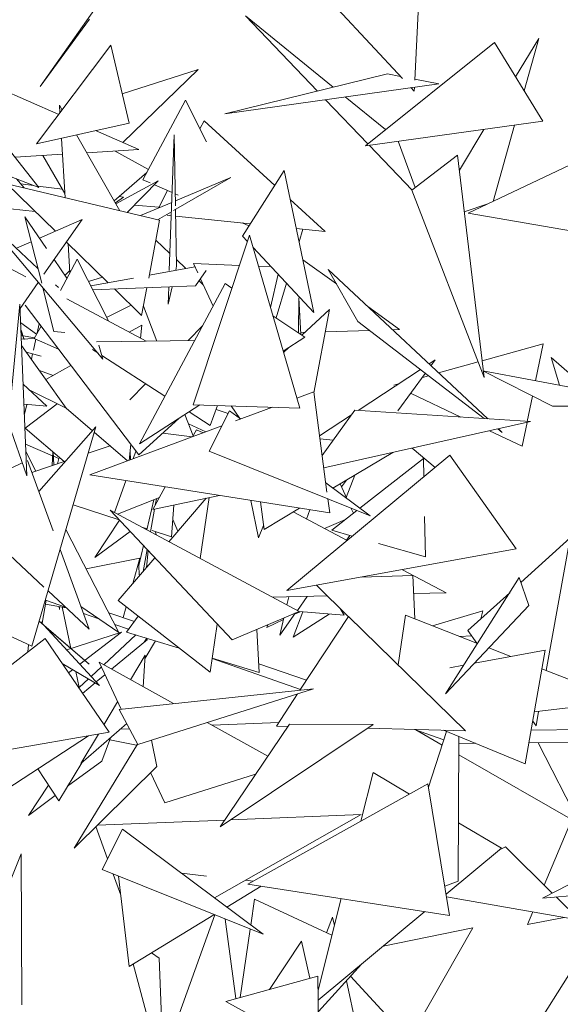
# Model space of a CAD drawing. Header units: metres. Extents: x -14.5 to 19.7, y -19.1 to 4.
# Tile 116 of 218: x 16.206 to 16.32, y 2.825 to 3.033. Entities that reach past the tile are written whole.
import ezdxf

# ---------------------------------------------------------------- set-up
doc = ezdxf.new("R2010")
doc.units = ezdxf.units.M
doc.layers.add('G-IMPT', color=7, linetype='Continuous', lineweight=5)
doc.layers.add('L-PLNT', color=7, linetype='Continuous', lineweight=5, true_color=0x005900)

# ---------------------------------------------------------------- blocks, each defined once
blk = doc.blocks.new('ÁRVORES ORNAMENTAIS - Pequeno e Médio Porte - Ipê-roxo-2976198-A')
at = {"layer": 'G-IMPT', "color": 253, "true_color": 0xaaaaaa}
for p, q in [((5.81434, 3.02022), (5.816, 3.05424)), ((5.73533, 3.0189), (5.75411, 3.04552)), ((5.81171, 3.02056), (5.79808, 3.03518)), ((5.73533, 3.0189), (5.74571, 3.03304)), ((5.79379, 3.01789), (5.77863, 3.03374)), ((5.79714, 3.01871), (5.77863, 3.03374)), ((5.83558, 3.0209), (5.84046, 3.02899)), ((5.83738, 3.01798), (5.84046, 3.02899)), ((5.73458, 3.00675), (5.75025, 3.02755)), ((5.75025, 3.02755), (5.7541, 3.01116)), ((5.83112, 3.02816), (5.80393, 3.00639)), ((5.84135, 3.01153), (5.83112, 3.02816)), ((5.71938, 3.02165), (5.73925, 3.01295)), ((5.75265, 3.01732), (5.76865, 3.02246)), ((5.75276, 3.00704), (5.76865, 3.02246)), ((5.80855, 3.02152), (5.77426, 3.01308)), ((5.80855, 3.02152), (5.81131, 3.02099)), ((5.81936, 3.01945), (5.77426, 3.01308)), ((5.81422, 3.01787), (5.81352, 3.01863)), ((5.81422, 3.01787), (5.81426, 3.01873)), ((5.81435, 3.02041), (5.81936, 3.01945)), ((5.71906, 3.01779), (5.73508, 2.99759)), ((5.80816, 3.00977), (5.79966, 3.01667)), ((5.73951, 3.0133), (5.73941, 3.0149)), ((5.73998, 3.01391), (5.73941, 3.0149)), ((5.76594, 3.016), (5.75701, 2.99921)), ((5.76594, 3.016), (5.77037, 3.00722)), ((5.80442, 3.00678), (5.79552, 3.01608)), ((5.73458, 3.00675), (5.7541, 3.01116)), ((5.76991, 3.01163), (5.76901, 3.00992)), ((5.76991, 3.01163), (5.78479, 2.99803)), ((5.84135, 3.01153), (5.80393, 3.00639)), ((5.83086, 2.99465), (5.83535, 3.0107)), ((5.75215, 2.99268), (5.74299, 3.00865)), ((5.74701, 3.00956), (5.75612, 3.00557)), ((5.76256, 2.98011), (5.76357, 3.0087)), ((5.76386, 2.99372), (5.76357, 3.0087)), ((5.82372, 3.00121), (5.8289, 3.00982)), ((5.74062, 2.99541), (5.73984, 3.00794)), ((5.81374, 2.99704), (5.80469, 3.00649)), ((5.81441, 2.9976), (5.81079, 3.00733)), ((5.7184, 3.00398), (5.73508, 2.99759)), ((5.73003, 3.00395), (5.74005, 3.00457)), ((5.74056, 2.9963), (5.73589, 3.00432)), ((5.74515, 3.00489), (5.75612, 3.00557)), ((5.75114, 3.00526), (5.75815, 3.00136)), ((5.82334, 3.00439), (5.81367, 2.99704)), ((5.82334, 3.00439), (5.82894, 2.95755)), ((5.82558, 2.99215), (5.85078, 3.00409)), ((5.75095, 2.99478), (5.75781, 3.00073)), ((5.77797, 2.98732), (5.78677, 3.00114)), ((5.79304, 2.97125), (5.78677, 3.00114)), ((5.76052, 2.99069), (5.72829, 2.99834)), ((5.73853, 2.98835), (5.72829, 2.99834)), ((5.73033, 2.99941), (5.73195, 2.99747)), ((5.7312, 2.99837), (5.734, 2.998)), ((5.73484, 2.99789), (5.74003, 2.99722)), ((5.7513, 2.99416), (5.7602, 2.99895)), ((5.75366, 2.99232), (5.7602, 2.99895)), ((5.75701, 2.99921), (5.75852, 2.99855)), ((5.75942, 2.99816), (5.76314, 2.99654)), ((5.76341, 2.9927), (5.77551, 2.99966)), ((5.76384, 2.99474), (5.77551, 2.99966)), ((5.75196, 2.99566), (5.75289, 2.99554)), ((5.76221, 2.99694), (5.76026, 2.99324)), ((5.76381, 2.99624), (5.7644, 2.99599)), ((5.81367, 2.99704), (5.82894, 2.95755)), ((5.7233, 2.9937), (5.73426, 2.99251)), ((5.7512, 2.99434), (5.75289, 2.99554)), ((5.76035, 2.9934), (5.75519, 2.99387)), ((5.7565, 2.99165), (5.76307, 2.99442)), ((5.78805, 2.99505), (5.7954, 2.98833)), ((5.82476, 2.99246), (5.82975, 2.99413)), ((5.76009, 2.99079), (5.763, 2.99246)), ((5.76212, 2.99171), (5.76297, 2.99162)), ((5.76411, 2.98101), (5.76388, 2.99297)), ((5.76391, 2.99152), (5.77963, 2.98993)), ((5.85154, 2.98765), (5.82558, 2.99215)), ((5.73487, 2.9805), (5.72352, 2.99109)), ((5.74856, 2.96141), (5.72352, 2.99109)), ((5.73213, 2.99137), (5.73565, 2.97742)), ((5.73213, 2.99137), (5.73668, 2.98472)), ((5.74418, 2.99083), (5.73519, 2.98689)), ((5.74418, 2.99083), (5.73613, 2.97928)), ((5.76052, 2.99069), (5.75821, 2.97849)), ((5.77791, 2.9901), (5.77934, 2.98948)), ((5.76761, 2.95177), (5.77947, 2.98753)), ((5.7901, 2.95107), (5.77947, 2.98753)), ((5.78933, 2.98894), (5.7954, 2.98833)), ((5.79072, 2.9888), (5.78992, 2.98614)), ((5.73346, 2.98612), (5.73037, 2.98477)), ((5.74965, 2.9775), (5.74086, 2.98607)), ((5.7416, 2.97959), (5.74122, 2.98572)), ((5.76269, 2.98368), (5.75972, 2.98647)), ((5.77902, 2.98619), (5.77797, 2.98732)), ((5.79304, 2.97125), (5.78023, 2.98491)), ((5.73231, 2.97871), (5.72448, 2.98289)), ((5.73828, 2.98236), (5.74097, 2.97843)), ((5.74315, 2.98244), (5.73959, 2.97587)), ((5.74315, 2.98244), (5.74971, 2.96943)), ((5.76605, 2.98052), (5.76409, 2.98237)), ((5.77736, 2.98116), (5.76769, 2.98155)), ((5.76769, 2.98155), (5.76857, 2.9796)), ((5.79072, 2.98234), (5.79779, 2.97724)), ((5.74056, 2.97904), (5.74157, 2.98007)), ((5.76799, 2.98088), (5.75832, 2.9791)), ((5.76391, 2.98013), (5.76411, 2.98101)), ((5.76811, 2.97682), (5.77036, 2.98008)), ((5.78399, 2.9809), (5.78137, 2.981)), ((5.7855, 2.97929), (5.78391, 2.97227)), ((5.8023, 2.96932), (5.79606, 2.98028)), ((5.79606, 2.98028), (5.82971, 2.9488)), ((5.73494, 2.97756), (5.7311, 2.97206)), ((5.73919, 2.97648), (5.73859, 2.97704)), ((5.74552, 2.97773), (5.74844, 2.97868)), ((5.75502, 2.97849), (5.74598, 2.97682)), ((5.77436, 2.97733), (5.75626, 2.94351)), ((5.76972, 2.97708), (5.76885, 2.97789)), ((5.76915, 2.97833), (5.77179, 2.97253)), ((5.77577, 2.97638), (5.77436, 2.97733)), ((5.78729, 2.97738), (5.7851, 2.97008)), ((5.73591, 2.97641), (5.73822, 2.96723)), ((5.76811, 2.97682), (5.74638, 2.97602)), ((5.75671, 2.9706), (5.75099, 2.97619)), ((5.75782, 2.97644), (5.75671, 2.9706)), ((5.76231, 2.97298), (5.76313, 2.97664)), ((5.76231, 2.97298), (5.76244, 2.97661)), ((5.72864, 2.94787), (5.73106, 2.97295)), ((5.73253, 2.93675), (5.73106, 2.97295)), ((5.75765, 2.96519), (5.74095, 2.9741)), ((5.78978, 2.96692), (5.78985, 2.97432)), ((5.79031, 2.96657), (5.78985, 2.97432)), ((5.75611, 2.94122), (5.73217, 2.97275)), ((5.75449, 2.97277), (5.74933, 2.97017)), ((5.75709, 2.97259), (5.75991, 2.96521)), ((5.79053, 2.96642), (5.79636, 2.97185)), ((5.79305, 2.95429), (5.79636, 2.97185)), ((5.80441, 2.97247), (5.81113, 2.96763)), ((5.73122, 2.96906), (5.73459, 2.96665)), ((5.73472, 2.9669), (5.73515, 2.96882)), ((5.79116, 2.966), (5.78442, 2.97054)), ((5.8023, 2.96932), (5.82898, 2.94884)), ((5.73198, 2.96556), (5.73129, 2.9675)), ((5.7313, 2.96715), (5.73198, 2.96556)), ((5.73551, 2.96835), (5.73409, 2.96574)), ((5.73822, 2.96723), (5.74053, 2.96702)), ((5.75675, 2.96855), (5.75413, 2.96707)), ((5.75675, 2.96855), (5.7565, 2.9658)), ((5.76959, 2.96842), (5.76651, 2.96529)), ((5.79028, 2.96701), (5.7912, 2.96704)), ((5.79548, 2.96717), (5.80475, 2.96744)), ((5.80963, 2.96759), (5.81113, 2.96763)), ((5.73133, 2.9664), (5.73418, 2.96589)), ((5.73409, 2.96571), (5.73136, 2.96561)), ((5.73392, 2.9633), (5.73443, 2.96559)), ((5.73409, 2.96574), (5.73918, 2.96352)), ((5.76792, 2.96531), (5.74723, 2.96506)), ((5.79116, 2.966), (5.7866, 2.96306)), ((5.84141, 2.96459), (5.82852, 2.96103)), ((5.8398, 2.95682), (5.84141, 2.96459)), ((5.73142, 2.96429), (5.74081, 2.95107)), ((5.73552, 2.96201), (5.73244, 2.96286)), ((5.73349, 2.96137), (5.73374, 2.9625)), ((5.74746, 2.96271), (5.74633, 2.96344)), ((5.74772, 2.96433), (5.74856, 2.96141)), ((5.78667, 2.96281), (5.7877, 2.96377)), ((5.76164, 2.95356), (5.74835, 2.96214)), ((5.81734, 2.96037), (5.81864, 2.96122)), ((5.81774, 2.96), (5.81864, 2.96122)), ((5.82768, 2.96079), (5.81935, 2.95849)), ((5.84484, 2.95589), (5.84306, 2.96174)), ((5.84306, 2.96174), (5.85088, 2.95491)), ((5.7352, 2.95896), (5.73807, 2.95796)), ((5.74179, 2.96007), (5.73653, 2.95709)), ((5.80235, 2.95056), (5.81552, 2.95918)), ((5.81072, 2.95051), (5.81654, 2.95839)), ((5.84338, 2.95145), (5.82867, 2.95889)), ((5.82867, 2.95889), (5.86872, 2.95145)), ((5.81719, 2.95789), (5.81592, 2.95754)), ((5.73175, 2.95608), (5.73673, 2.95144)), ((5.73303, 2.95488), (5.74081, 2.95107)), ((5.75756, 2.95619), (5.75422, 2.95279)), ((5.79302, 2.95449), (5.78948, 2.95318)), ((5.79302, 2.95449), (5.79581, 2.93331)), ((5.81089, 2.95615), (5.80987, 2.95587)), ((5.82405, 2.94916), (5.81344, 2.95418)), ((5.83803, 2.94826), (5.83913, 2.9536)), ((5.73192, 2.95189), (5.73673, 2.95144)), ((5.73255, 2.95183), (5.73201, 2.94975)), ((5.73894, 2.95199), (5.73218, 2.94685)), ((5.74081, 2.95104), (5.74634, 2.94629)), ((5.769, 2.95172), (5.75626, 2.94351)), ((5.77116, 2.94742), (5.76675, 2.95027)), ((5.7901, 2.95107), (5.76761, 2.95177)), ((5.77096, 2.94196), (5.77528, 2.9505)), ((5.77116, 2.94742), (5.77274, 2.95161)), ((5.77244, 2.9508), (5.77497, 2.94989)), ((5.77528, 2.9505), (5.7776, 2.94877)), ((5.77559, 2.95152), (5.77742, 2.9489)), ((5.78429, 2.95125), (5.77653, 2.94837)), ((5.79479, 2.94109), (5.80166, 2.9506)), ((5.80166, 2.9506), (5.83869, 2.94822)), ((5.84338, 2.95145), (5.86872, 2.95145)), ((5.76458, 2.94887), (5.75611, 2.94122)), ((5.76585, 2.94969), (5.76757, 2.9452)), ((5.79424, 2.94524), (5.80098, 2.94966)), ((5.79513, 2.93848), (5.83869, 2.94822)), ((5.83695, 2.94306), (5.83799, 2.94806)), ((5.72864, 2.94787), (5.73253, 2.93675)), ((5.73218, 2.94685), (5.74042, 2.93983)), ((5.7336, 2.90086), (5.74706, 2.94711)), ((5.73507, 2.93345), (5.74706, 2.94711)), ((5.77367, 2.94731), (5.7458, 2.93696)), ((5.74673, 2.94596), (5.75377, 2.93992)), ((5.76661, 2.94772), (5.77025, 2.94604)), ((5.76828, 2.9465), (5.76747, 2.94501)), ((5.76973, 2.94584), (5.76828, 2.9465)), ((5.83695, 2.94306), (5.8301, 2.9463)), ((5.8318, 2.94668), (5.83278, 2.94593)), ((5.83194, 2.94671), (5.83278, 2.94593)), ((5.76117, 2.94579), (5.7674, 2.94498)), ((5.79433, 2.9446), (5.7971, 2.94429)), ((5.73795, 2.94098), (5.73226, 2.94345)), ((5.73232, 2.94191), (5.73444, 2.9378)), ((5.73787, 2.93896), (5.73798, 2.94191)), ((5.73818, 2.93907), (5.73807, 2.94183)), ((5.75006, 2.9431), (5.74544, 2.94153)), ((5.75443, 2.94343), (5.75412, 2.94005)), ((5.75429, 2.94191), (5.75441, 2.94016)), ((5.75553, 2.94198), (5.75497, 2.94036)), ((5.77096, 2.94196), (5.80489, 2.92834)), ((5.79707, 2.93419), (5.80967, 2.94173)), ((5.8186, 2.93857), (5.81378, 2.94265)), ((5.73266, 2.94005), (5.73808, 2.92522)), ((5.74078, 2.93995), (5.73359, 2.93751)), ((5.73924, 2.94042), (5.73811, 2.94091)), ((5.73898, 2.93934), (5.73924, 2.94042)), ((5.82172, 2.94116), (5.78734, 2.91259)), ((5.80274, 2.92995), (5.81615, 2.94043)), ((5.81615, 2.94043), (5.81623, 2.9366)), ((5.82172, 2.94116), (5.83573, 2.92141)), ((5.73156, 2.93953), (5.71605, 2.93211)), ((5.79638, 2.92897), (5.7458, 2.93696)), ((5.75336, 2.93576), (5.75101, 2.92903)), ((5.79886, 2.93445), (5.79993, 2.9359)), ((5.80168, 2.93694), (5.79988, 2.93223)), ((5.7617, 2.93445), (5.75908, 2.92966)), ((5.79555, 2.93533), (5.80489, 2.92834)), ((5.79998, 2.93201), (5.79857, 2.93508)), ((5.71605, 2.93211), (5.73613, 2.91334)), ((5.75162, 2.92871), (5.76048, 2.93221)), ((5.75784, 2.92537), (5.75931, 2.93175)), ((5.77314, 2.93264), (5.75908, 2.92966)), ((5.75985, 2.93196), (5.75961, 2.93062)), ((5.76246, 2.9229), (5.77035, 2.93205)), ((5.76905, 2.91937), (5.77098, 2.93218)), ((5.77975, 2.93159), (5.78134, 2.9237)), ((5.796, 2.93191), (5.79638, 2.92897)), ((5.752, 2.9275), (5.74228, 2.93067)), ((5.77581, 2.90217), (5.7501, 2.92952)), ((5.78993, 2.9082), (5.7501, 2.92952)), ((5.75944, 2.92974), (5.75857, 2.92498)), ((5.76301, 2.92391), (5.76351, 2.9306)), ((5.78254, 2.92549), (5.78179, 2.93127)), ((5.78254, 2.92549), (5.79003, 2.92997)), ((5.79151, 2.92766), (5.79222, 2.92962)), ((5.7968, 2.9253), (5.80211, 2.92945)), ((5.80141, 2.9289), (5.80094, 2.92992)), ((5.74687, 2.91955), (5.75207, 2.92742)), ((5.76329, 2.92758), (5.76437, 2.92512)), ((5.78867, 2.92916), (5.80005, 2.92315)), ((5.79973, 2.92759), (5.79531, 2.92565)), ((5.81639, 2.92823), (5.81655, 2.91972)), ((5.74077, 2.92548), (5.75191, 2.90378)), ((5.75789, 2.92558), (5.7568, 2.92593)), ((5.76301, 2.92391), (5.75896, 2.92523)), ((5.78134, 2.9237), (5.78244, 2.92631)), ((5.7968, 2.9253), (5.80115, 2.92407)), ((5.75428, 2.92507), (5.74687, 2.91955)), ((5.75962, 2.92501), (5.75982, 2.92432)), ((5.80062, 2.92422), (5.79992, 2.92322)), ((5.83671, 2.9143), (5.84706, 2.9237)), ((5.842, 2.89576), (5.84706, 2.9237)), ((5.73953, 2.92123), (5.74565, 2.90444)), ((5.75612, 2.9179), (5.75709, 2.92209)), ((5.75789, 2.92124), (5.75704, 2.9166)), ((5.75773, 2.91741), (5.75809, 2.92102)), ((5.83573, 2.92141), (5.78734, 2.91259)), ((5.80669, 2.9225), (5.81655, 2.91972)), ((5.75637, 2.91939), (5.74504, 2.91715)), ((5.75176, 2.91048), (5.75953, 2.91949)), ((5.75637, 2.91939), (5.75488, 2.9141)), ((5.75612, 2.9179), (5.75621, 2.91593)), ((5.81171, 2.91699), (5.82093, 2.91213)), ((5.80305, 2.91545), (5.81389, 2.91576)), ((5.81389, 2.91576), (5.81435, 2.90665)), ((5.8208, 2.89084), (5.83636, 2.91532)), ((5.83838, 2.90943), (5.83636, 2.91532)), ((5.7936, 2.91373), (5.80038, 2.90708)), ((5.74066, 2.90911), (5.73643, 2.91059)), ((5.737, 2.91254), (5.74565, 2.90444)), ((5.78438, 2.91117), (5.7959, 2.91147)), ((5.78776, 2.91126), (5.78737, 2.90957)), ((5.79163, 2.91136), (5.78956, 2.9084)), ((5.81408, 2.91195), (5.82093, 2.91213)), ((5.82554, 2.90415), (5.83434, 2.91214)), ((5.7336, 2.90086), (5.71427, 2.90974)), ((5.7366, 2.91054), (5.73572, 2.90574)), ((5.7408, 2.90898), (5.73645, 2.90974)), ((5.73932, 2.90924), (5.73942, 2.90862)), ((5.73942, 2.90862), (5.73939, 2.90923)), ((5.7418, 2.90039), (5.73994, 2.90913)), ((5.74391, 2.90923), (5.75191, 2.90378)), ((5.77118, 2.89536), (5.75176, 2.91048)), ((5.75348, 2.90913), (5.75285, 2.9069)), ((5.7986, 2.90882), (5.79946, 2.9074)), ((5.83838, 2.90943), (5.8208, 2.89084)), ((5.74772, 2.90663), (5.74444, 2.90779)), ((5.75519, 2.90607), (5.74979, 2.90792)), ((5.75354, 2.90384), (5.756, 2.90717)), ((5.77581, 2.90217), (5.78993, 2.9082)), ((5.78666, 2.90648), (5.78312, 2.90479)), ((5.7892, 2.90789), (5.7859, 2.90318)), ((5.78674, 2.90684), (5.7859, 2.90318)), ((5.79069, 2.90809), (5.78865, 2.90276)), ((5.79626, 2.90765), (5.78865, 2.90276)), ((5.79013, 2.90813), (5.78899, 2.90759)), ((5.78993, 2.90815), (5.79946, 2.9074)), ((5.80038, 2.90714), (5.7901, 2.89156)), ((5.80038, 2.90714), (5.82503, 2.88303)), ((5.81237, 2.90743), (5.81083, 2.89692)), ((5.81237, 2.90743), (5.82755, 2.90146)), ((5.82867, 2.90832), (5.81808, 2.90518)), ((5.82826, 2.90662), (5.82867, 2.90832)), ((5.73514, 2.90615), (5.74565, 2.89708)), ((5.73547, 2.90601), (5.73612, 2.9053)), ((5.73613, 2.90529), (5.74786, 2.89259)), ((5.73638, 2.90503), (5.74565, 2.89708)), ((5.75399, 2.90444), (5.75104, 2.90547)), ((5.77118, 2.89536), (5.77265, 2.90553)), ((5.78151, 2.89534), (5.78103, 2.9044)), ((5.78312, 2.90479), (5.78333, 2.90538)), ((5.73636, 2.90246), (5.69952, 2.87396)), ((5.73636, 2.90246), (5.74985, 2.88272)), ((5.75246, 2.90384), (5.74092, 2.90011)), ((5.7437, 2.89709), (5.75246, 2.90384)), ((5.74872, 2.89695), (5.75548, 2.90325)), ((5.75039, 2.89601), (5.75793, 2.90228)), ((5.75354, 2.90384), (5.76461, 2.90047)), ((5.75727, 2.90173), (5.75781, 2.90254)), ((5.82378, 2.90294), (5.82634, 2.90303)), ((5.82554, 2.90415), (5.82744, 2.9015)), ((5.73287, 2.90112), (5.73275, 2.89967)), ((5.75745, 2.89835), (5.75964, 2.90198)), ((5.82995, 2.90051), (5.83458, 2.89869)), ((5.75441, 2.89377), (5.75749, 2.89897)), ((5.75706, 2.89229), (5.75749, 2.89897)), ((5.79021, 2.89173), (5.7716, 2.89826)), ((5.77161, 2.89834), (5.78151, 2.89534)), ((5.84179, 2.90001), (5.82688, 2.89727)), ((5.84179, 2.90001), (5.8376, 2.87607)), ((5.73996, 2.89719), (5.74786, 2.89259)), ((5.74609, 2.8945), (5.74823, 2.89649)), ((5.76341, 2.88875), (5.74777, 2.89748)), ((5.75238, 2.88759), (5.74777, 2.89748)), ((5.79151, 2.8937), (5.78141, 2.89715)), ((5.82462, 2.89685), (5.82173, 2.89632)), ((5.84111, 2.89611), (5.85852, 2.88926)), ((5.7413, 2.89524), (5.74217, 2.89591)), ((5.74356, 2.89214), (5.74284, 2.89551)), ((5.74356, 2.89214), (5.74551, 2.89396)), ((5.74717, 2.89334), (5.74899, 2.89485)), ((5.74425, 2.89092), (5.74692, 2.89314)), ((5.75201, 2.88755), (5.79296, 2.89186)), ((5.7559, 2.88012), (5.79296, 2.89186)), ((5.7896, 2.8908), (5.78513, 2.88403)), ((5.74878, 2.88429), (5.75166, 2.88914)), ((5.83952, 2.887), (5.85852, 2.88926)), ((5.7559, 2.88012), (5.75201, 2.88755)), ((5.83989, 2.88408), (5.84044, 2.88711)), ((5.75359, 2.88453), (5.74392, 2.8761)), ((5.78332, 2.87765), (5.77056, 2.88476)), ((5.78562, 2.88476), (5.77159, 2.88419)), ((5.78788, 2.88443), (5.77328, 2.86275)), ((5.80558, 2.88436), (5.77328, 2.86275)), ((5.78513, 2.88403), (5.78757, 2.88396)), ((5.80558, 2.88436), (5.78788, 2.88443)), ((5.91095, 2.8843), (5.83884, 2.88314)), ((5.83918, 2.88507), (5.83989, 2.88408)), ((5.74985, 2.88272), (5.69952, 2.87396)), ((5.74552, 2.88197), (5.71316, 2.86089)), ((5.74392, 2.8761), (5.74761, 2.88233)), ((5.74831, 2.87662), (5.75017, 2.88155)), ((5.75414, 2.88347), (5.75229, 2.88339)), ((5.80437, 2.88355), (5.82503, 2.88303)), ((5.82043, 2.88113), (5.81424, 2.8833)), ((5.81455, 2.8832), (5.82007, 2.88002)), ((5.81718, 2.87113), (5.821, 2.88291)), ((5.8376, 2.87607), (5.82041, 2.88315)), ((5.82346, 2.85132), (5.82362, 2.88183)), ((5.74247, 2.85829), (5.75583, 2.88024)), ((5.75567, 2.87998), (5.75001, 2.88112)), ((5.75995, 2.87553), (5.75877, 2.88102)), ((5.8271, 2.88039), (5.82361, 2.88037)), ((5.90941, 2.88102), (5.83838, 2.88048)), ((5.84037, 2.88049), (5.84912, 2.86331)), ((5.8236, 2.87799), (5.84912, 2.86331)), ((5.73926, 2.86825), (5.74411, 2.87627)), ((5.74831, 2.87662), (5.74112, 2.87132)), ((5.75995, 2.87553), (5.74247, 2.85829)), ((5.73485, 2.87502), (5.73926, 2.86825)), ((5.76159, 2.86785), (5.75862, 2.87421)), ((5.78076, 2.87386), (5.76159, 2.86785)), ((5.80552, 2.87421), (5.80293, 2.86394)), ((5.80552, 2.87421), (5.81322, 2.86967)), ((5.73284, 2.8652), (5.7371, 2.87157)), ((5.81707, 2.87181), (5.77915, 2.85071)), ((5.82167, 2.84409), (5.81707, 2.87181)), ((5.73851, 2.8694), (5.73284, 2.8652)), ((5.8799, 2.86766), (5.84125, 2.84776)), ((5.77209, 2.84779), (5.80303, 2.8654)), ((5.77554, 2.86426), (5.80303, 2.8654)), ((5.74954, 2.85602), (5.74706, 2.86282)), ((5.74735, 2.8631), (5.77426, 2.86421)), ((5.82353, 2.86361), (5.83259, 2.85827)), ((5.8416, 2.8505), (5.84702, 2.86335)), ((5.7484, 2.85375), (5.75271, 2.86229)), ((5.75271, 2.86229), (5.78234, 2.84013)), ((5.71932, 2.82742), (5.73131, 2.85707)), ((5.73145, 2.82525), (5.73131, 2.85707)), ((5.83259, 2.85827), (5.82092, 2.8486)), ((5.83347, 2.85853), (5.83219, 2.85794)), ((5.83347, 2.85853), (5.8433, 2.84882)), ((5.7484, 2.85375), (5.78234, 2.84013)), ((5.75233, 2.84837), (5.75071, 2.85282)), ((5.76516, 2.85298), (5.77043, 2.8524)), ((5.75408, 2.83335), (5.75187, 2.85236)), ((5.77861, 2.8515), (5.78025, 2.85132)), ((5.82167, 2.84409), (5.77915, 2.85071)), ((5.82346, 2.85132), (5.82065, 2.85025)), ((5.88679, 2.85141), (5.84125, 2.84776)), ((5.77466, 2.84587), (5.78192, 2.85028)), ((5.78055, 2.84751), (5.77976, 2.84206)), ((5.79686, 2.83992), (5.78055, 2.84751)), ((5.79882, 2.84765), (5.79394, 2.82836)), ((5.84912, 2.84307), (5.82102, 2.84804)), ((5.84414, 2.84799), (5.84912, 2.84307)), ((5.75408, 2.83335), (5.77196, 2.84422)), ((5.7567, 2.80139), (5.77217, 2.84421)), ((5.81646, 2.8449), (5.79397, 2.82625)), ((5.8381, 2.8422), (5.83921, 2.84482)), ((5.7766, 2.82656), (5.77437, 2.84333)), ((5.79569, 2.84046), (5.797, 2.84376)), ((5.79738, 2.84198), (5.797, 2.84376)), ((5.8381, 2.8422), (5.84583, 2.84365)), ((5.77963, 2.84122), (5.77753, 2.82681)), ((5.82657, 2.84147), (5.80769, 2.83763)), ((5.82657, 2.84147), (5.81312, 2.81794)), ((5.78368, 2.82851), (5.79041, 2.83867)), ((5.79221, 2.83085), (5.79041, 2.83867)), ((5.76042, 2.83507), (5.75882, 2.83624)), ((5.75493, 2.83387), (5.75872, 2.81971)), ((5.76042, 2.83507), (5.76124, 2.81395)), ((5.80312, 2.83384), (5.794, 2.82386)), ((5.7745, 2.82598), (5.79391, 2.83132)), ((5.79409, 2.81512), (5.79391, 2.83132)), ((5.80644, 2.79981), (5.79989, 2.83031)), ((5.8008, 2.8313), (5.81312, 2.81794)), ((5.84684, 2.8316), (5.83412, 2.81156)), ((5.7745, 2.82598), (5.79409, 2.81512))]:
    blk.add_line(p, q, dxfattribs=at)

msp = doc.modelspace()

# ---------------------------------------------------------------- block references
at = {"layer": 'L-PLNT', "color": 253, "true_color": 0xaaaaaa}
msp.add_blockref('ÁRVORES ORNAMENTAIS - Pequeno e Médio Porte - Ipê-roxo-2976198-A', (10.47483, 0), dxfattribs=at)

doc.saveas('drawing.dxf')
